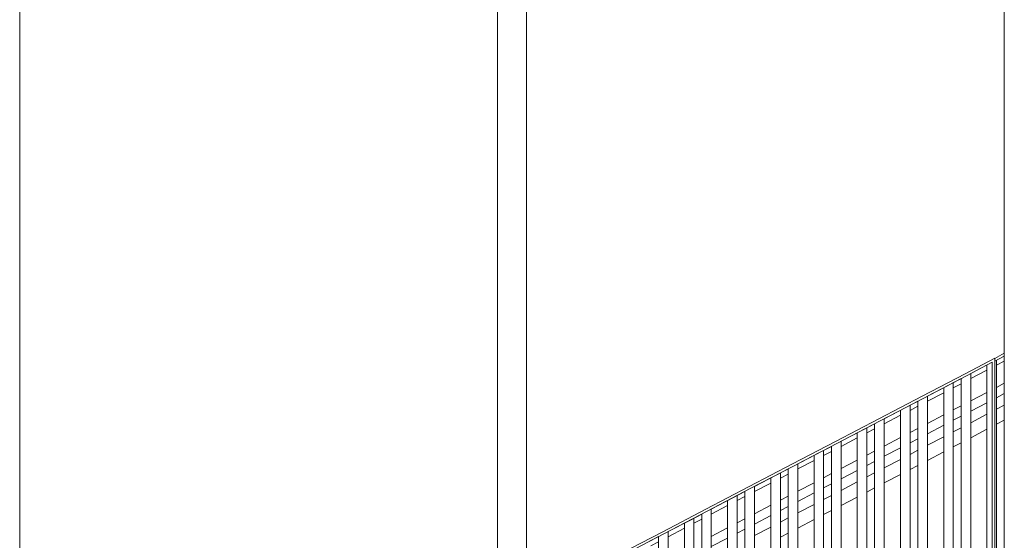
# Model space of a CAD drawing. Header units: millimetres. Extents: x -65 to 293624, y -1905 to 31061.
# Tile 90 of 256: x 50741 to 52791, y 15403 to 16487. Entities that reach past the tile are written whole.
import ezdxf

# ---------------------------------------------------------------- set-up
doc = ezdxf.new("R2010")
doc.units = ezdxf.units.MM
doc.header["$MEASUREMENT"] = 0
for name, color, linetype in [('1244 Fassaadivarustus.AR', 7, 'Continuous'), ('1245 Klaasfassaadid.AR', 7, 'Continuous'), ('1251 Rõdupiirded.AR', 7, 'Continuous'), ('1253 Terrassipostid.AR', 7, 'Continuous')]:
    doc.layers.add(name, color=color, linetype=linetype)

# ---------------------------------------------------------------- blocks, each defined once
blk = doc.blocks.new('Section Element_14_2', base_point=(-38239, 12361.4))
at = {"layer": '1253 Terrassipostid.AR', "color": 7, "linetype": 'Continuous', "lineweight": 13}
blk.add_line((50740.6, 13293.7), (50740.6, 20922.7), dxfattribs=at)
blk = doc.blocks.new('Section Element_15_2', base_point=(-38239, 12361.4))
at = {"layer": '1253 Terrassipostid.AR', "color": 7, "linetype": 'Continuous', "lineweight": 13}
blk.add_line((52790.6, 21072.6), (52790.6, 14365), dxfattribs=at)
blk = doc.blocks.new('Section Element_46_2', base_point=(-38239, 12361.4))
at = {"layer": '1244 Fassaadivarustus.AR', "color": 7, "linetype": 'Continuous', "lineweight": 13}
for p, q in [((52790.6, 15729.8), (52774.4, 15721.3)), ((52754.4, 15710.9), (52720.6, 15693.2)), ((52790.6, 15708.4), (52774.4, 15699.9)), ((52700.6, 15682.8), (52684.4, 15674.3)), ((52754.4, 15689.4), (52720.6, 15671.8)), ((52790.6, 15684.4), (52774.4, 15675.9)), ((52664.4, 15663.8), (52630.6, 15646.2)), ((52754.4, 15665.5), (52720.6, 15647.8)), ((52664.4, 15642.4), (52630.6, 15624.7)), ((52700.6, 15661.3), (52684.4, 15652.9)), ((52790.6, 15652.9), (52774.4, 15644.5)), ((52610.6, 15635.7), (52594.4, 15627.3)), ((52700.6, 15637.3), (52684.4, 15628.9)), ((52754.4, 15634), (52720.6, 15616.3)), ((52574.4, 15616.8), (52540.6, 15599.1)), ((52610.6, 15614.3), (52594.4, 15605.8)), ((52664.4, 15618.4), (52630.6, 15600.7)), ((52700.6, 15605.9), (52684.4, 15597.4)), ((52520.6, 15588.7), (52504.4, 15580.2)), ((52574.4, 15595.4), (52540.6, 15577.7)), ((52610.6, 15590.3), (52594.4, 15581.8)), ((52664.4, 15587), (52630.6, 15569.3)), ((52484.4, 15569.8), (52450.6, 15552.1)), ((52520.6, 15567.2), (52504.4, 15558.8)), ((52574.4, 15571.4), (52540.6, 15553.7)), ((52430.6, 15541.6), (52414.4, 15533.2)), ((52484.4, 15548.3), (52450.6, 15530.6)), ((52520.6, 15543.2), (52504.4, 15534.8)), ((52574.4, 15539.9), (52540.6, 15522.3)), ((52610.6, 15558.8), (52594.4, 15550.4)), ((52394.4, 15522.7), (52360.6, 15505)), ((52430.6, 15520.2), (52414.4, 15511.7)), ((52484.4, 15524.3), (52450.6, 15506.7)), ((52394.4, 15501.3), (52360.6, 15483.6)), ((52520.6, 15511.8), (52504.4, 15503.3)), ((52340.6, 15494.6), (52324.4, 15486.1)), ((52430.6, 15496.2), (52414.4, 15487.7)), ((52484.4, 15492.9), (52450.6, 15475.2)), ((52304.4, 15475.7), (52270.6, 15458)), ((52340.6, 15473.1), (52324.4, 15464.7)), ((52394.4, 15477.3), (52360.6, 15459.6)), ((52430.6, 15464.8), (52414.4, 15456.3)), ((52250.6, 15447.5), (52234.4, 15439.1)), ((52304.4, 15454.2), (52270.6, 15436.6)), ((52340.6, 15449.2), (52324.4, 15440.7)), ((52394.4, 15445.8), (52360.6, 15428.2)), ((52214.4, 15428.6), (52180.6, 15410.9)), ((52250.6, 15426.1), (52234.4, 15417.6)), ((52304.4, 15430.2), (52270.6, 15412.6)), ((52340.6, 15417.7), (52324.4, 15409.2)), ((52214.4, 15407.2), (52180.6, 15389.5))]:
    blk.add_line(p, q, dxfattribs=at)
blk = doc.blocks.new('Section Element_71_2', base_point=(-38239, 12361.4))
at = {"layer": '1245 Klaasfassaadid.AR', "color": 7, "linetype": 'Continuous', "lineweight": 13}
for p, q in [((52790.6, 15776.1), (52774.4, 15767.6)), ((52754.4, 15757.2), (52720.6, 15739.5)), ((52700.6, 15729), (52684.4, 15720.6)), ((52664.4, 15710.1), (52630.6, 15692.4)), ((52574.4, 15663.1), (52540.6, 15645.4)), ((52610.6, 15682), (52594.4, 15673.5)), ((52520.6, 15634.9), (52504.4, 15626.5)), ((52484.4, 15616), (52450.6, 15598.3)), ((52430.6, 15587.9), (52414.4, 15579.4)), ((52394.4, 15569), (52360.6, 15551.3)), ((52340.6, 15540.8), (52324.4, 15532.4)), ((52304.4, 15521.9), (52270.6, 15504.3)), ((52250.6, 15493.8), (52234.4, 15485.3)), ((52214.4, 15474.9), (52180.6, 15457.2)), ((52160.6, 15446.8), (52144.4, 15438.3)), ((52124.4, 15427.8), (52090.6, 15410.2)), ((52070.6, 15399.7), (52054.4, 15391.2)), ((52034.4, 15380.8), (52000.6, 15363.1)), ((51980.6, 15352.7), (51964.4, 15344.2)), ((51944.4, 15333.7), (51910.6, 15316.1)), ((51890.6, 15305.6), (51874.4, 15297.2)), ((51854.4, 15286.7), (51820.6, 15269)), ((51800.6, 15258.6), (51795.6, 15256))]:
    blk.add_line(p, q, dxfattribs=at)
blk = doc.blocks.new('Section Element_334_2', base_point=(-38239, 12361.4))
at = {"layer": '1245 Klaasfassaadid.AR', "color": 7, "linetype": 'Continuous', "lineweight": 13}
for p, q in [((51795.6, 15272.3), (51795.6, 18777.1)), ((51735.6, 15241), (51735.6, 18746))]:
    blk.add_line(p, q, dxfattribs=at)
blk = doc.blocks.new('Section Element_585_2', base_point=(-38239, 12361.4))
at = {"layer": '1251 Rõdupiirded.AR', "color": 7, "linetype": 'Continuous', "lineweight": 13}
for p, q in [((52765.6, 15773.6), (52765.6, 14351.9)), ((52770.6, 15781.9), (52770.6, 14354.5))]:
    blk.add_line(p, q, dxfattribs=at)
blk = doc.blocks.new('Section Element_586_2', base_point=(-38239, 12361.4))
at = {"layer": '1251 Rõdupiirded.AR', "color": 7, "linetype": 'Continuous', "lineweight": 13}
for p, q in [((52720.6, 14328.4), (52720.6, 15750.1)), ((52700.6, 14318), (52700.6, 15739.7))]:
    blk.add_line(p, q, dxfattribs=at)
blk = doc.blocks.new('Section Element_587_2', base_point=(-38239, 12361.4))
at = {"layer": '1251 Rõdupiirded.AR', "color": 7, "linetype": 'Continuous', "lineweight": 13}
for p, q in [((52630.6, 14281.4), (52630.6, 15703.1)), ((52610.6, 14270.9), (52610.6, 15692.6))]:
    blk.add_line(p, q, dxfattribs=at)
blk = doc.blocks.new('Section Element_588_2', base_point=(-38239, 12361.4))
at = {"layer": '1251 Rõdupiirded.AR', "color": 7, "linetype": 'Continuous', "lineweight": 13}
for p, q in [((52520.6, 14223.9), (52520.6, 15645.6)), ((52540.6, 14234.4), (52540.6, 15656))]:
    blk.add_line(p, q, dxfattribs=at)
blk = doc.blocks.new('Section Element_589_2', base_point=(-38239, 12361.4))
at = {"layer": '1251 Rõdupiirded.AR', "color": 7, "linetype": 'Continuous', "lineweight": 13}
for p, q in [((52450.6, 14187.3), (52450.6, 15609)), ((52430.6, 14176.9), (52430.6, 15598.6))]:
    blk.add_line(p, q, dxfattribs=at)
blk = doc.blocks.new('Section Element_590_2', base_point=(-38239, 12361.4))
at = {"layer": '1251 Rõdupiirded.AR', "color": 7, "linetype": 'Continuous', "lineweight": 13}
for p, q in [((52360.6, 14140.3), (52360.6, 15562)), ((52340.6, 14129.8), (52340.6, 15551.5))]:
    blk.add_line(p, q, dxfattribs=at)
blk = doc.blocks.new('Section Element_591_2', base_point=(-38239, 12361.4))
at = {"layer": '1251 Rõdupiirded.AR', "color": 7, "linetype": 'Continuous', "lineweight": 13}
for p, q in [((52250.6, 14082.8), (52250.6, 15504.5)), ((52270.6, 14093.3), (52270.6, 15514.9))]:
    blk.add_line(p, q, dxfattribs=at)
blk = doc.blocks.new('Section Element_592_2', base_point=(-38239, 12361.4))
at = {"layer": '1251 Rõdupiirded.AR', "color": 7, "linetype": 'Continuous', "lineweight": 13}
for p, q in [((52160.6, 14035.8), (52160.6, 15457.5)), ((52180.6, 14046.2), (52180.6, 15467.9))]:
    blk.add_line(p, q, dxfattribs=at)
blk = doc.blocks.new('Section Element_593_2', base_point=(-38239, 12361.4))
at = {"layer": '1251 Rõdupiirded.AR', "color": 7, "linetype": 'Continuous', "lineweight": 13}
for p, q in [((52090.6, 13999.2), (52090.6, 15420.9)), ((52070.6, 13988.7), (52070.6, 15410.4))]:
    blk.add_line(p, q, dxfattribs=at)
blk = doc.blocks.new('Section Element_633_2', base_point=(-38239, 12361.4))
at = {"layer": '1251 Rõdupiirded.AR', "color": 7, "linetype": 'Continuous', "lineweight": 13}
for p, q in [((52214.4, 14876.7), (52214.4, 15485.5)), ((52234.4, 14887.2), (52234.4, 15496)), ((52214.4, 14651), (52214.4, 14809)), ((52234.4, 14661.5), (52234.4, 14819.5)), ((52214.4, 14063.9), (52214.4, 14583.3)), ((52234.4, 14074.3), (52234.4, 14593.8))]:
    blk.add_line(p, q, dxfattribs=at)
blk = doc.blocks.new('Section Element_669_2', base_point=(-38239, 12361.4))
at = {"layer": '1251 Rõdupiirded.AR', "color": 7, "linetype": 'Continuous', "lineweight": 13}
for p, q in [((52754.4, 15158.9), (52754.4, 15767.7)), ((52774.4, 15169.4), (52774.4, 15778.2)), ((52754.4, 14933.2), (52754.4, 15091.2)), ((52774.4, 14943.7), (52774.4, 15101.7)), ((52754.4, 14346.1), (52754.4, 14865.5)), ((52774.4, 14356.5), (52774.4, 14876))]:
    blk.add_line(p, q, dxfattribs=at)
blk = doc.blocks.new('Section Element_670_2', base_point=(-38239, 12361.4))
at = {"layer": '1251 Rõdupiirded.AR', "color": 7, "linetype": 'Continuous', "lineweight": 13}
for p, q in [((52124.4, 14829.7), (52124.4, 15438.5)), ((52144.4, 14840.1), (52144.4, 15449)), ((52124.4, 14604), (52124.4, 14762)), ((52144.4, 14614.5), (52144.4, 14772.4)), ((52124.4, 14016.9), (52124.4, 14536.3)), ((52144.4, 14027.3), (52144.4, 14546.8))]:
    blk.add_line(p, q, dxfattribs=at)
blk = doc.blocks.new('Section Element_846_2', base_point=(-38239, 12361.4))
at = {"layer": '1251 Rõdupiirded.AR', "color": 7, "linetype": 'Continuous', "lineweight": 13}
for p, q in [((52770.6, 15781.8), (52790.6, 15792.3)), ((52770.6, 15776.2), (52790.6, 15786.7))]:
    blk.add_line(p, q, dxfattribs=at)
blk = doc.blocks.new('Section Element_847_2', base_point=(-38239, 12361.4))
at = {"layer": '1251 Rõdupiirded.AR', "color": 7, "linetype": 'Continuous', "lineweight": 13}
for p, q in [((52720.6, 15750.1), (52765.6, 15773.6)), ((52675.6, 15726.5), (52700.6, 15739.6))]:
    blk.add_line(p, q, dxfattribs=at)
blk = doc.blocks.new('Section Element_848_2', base_point=(-38239, 12361.4))
at = {"layer": '1251 Rõdupiirded.AR', "color": 7, "linetype": 'Continuous', "lineweight": 13}
for p, q in [((52684.4, 15122.3), (52684.4, 15731.2)), ((52664.4, 15111.9), (52664.4, 15720.7)), ((52684.4, 14896.7), (52684.4, 15054.6)), ((52664.4, 14886.2), (52664.4, 15044.2)), ((52684.4, 14309.5), (52684.4, 14829)), ((52664.4, 14299.1), (52664.4, 14818.5))]:
    blk.add_line(p, q, dxfattribs=at)
blk = doc.blocks.new('Section Element_849_2', base_point=(-38239, 12361.4))
at = {"layer": '1251 Rõdupiirded.AR', "color": 7, "linetype": 'Continuous', "lineweight": 13}
for p, q in [((52630.6, 15703), (52675.6, 15726.5)), ((52585.6, 15679.5), (52610.6, 15692.6))]:
    blk.add_line(p, q, dxfattribs=at)
blk = doc.blocks.new('Section Element_850_2', base_point=(-38239, 12361.4))
at = {"layer": '1251 Rõdupiirded.AR', "color": 7, "linetype": 'Continuous', "lineweight": 13}
for p, q in [((52594.4, 15075.3), (52594.4, 15684.1)), ((52574.4, 15064.8), (52574.4, 15673.7)), ((52594.4, 14849.6), (52594.4, 15007.6)), ((52574.4, 14839.2), (52574.4, 14997.1)), ((52594.4, 14262.5), (52594.4, 14781.9)), ((52574.4, 14252), (52574.4, 14771.5))]:
    blk.add_line(p, q, dxfattribs=at)
blk = doc.blocks.new('Section Element_851_2', base_point=(-38239, 12361.4))
at = {"layer": '1251 Rõdupiirded.AR', "color": 7, "linetype": 'Continuous', "lineweight": 13}
for p, q in [((52540.6, 15656), (52585.6, 15679.5)), ((52495.6, 15632.5), (52520.6, 15645.6))]:
    blk.add_line(p, q, dxfattribs=at)
blk = doc.blocks.new('Section Element_852_2', base_point=(-38239, 12361.4))
at = {"layer": '1251 Rõdupiirded.AR', "color": 7, "linetype": 'Continuous', "lineweight": 13}
for p, q in [((52484.4, 15017.8), (52484.4, 15626.6)), ((52504.4, 15028.3), (52504.4, 15637.1)), ((52484.4, 14792.1), (52484.4, 14950.1)), ((52504.4, 14802.6), (52504.4, 14960.6)), ((52484.4, 14205), (52484.4, 14724.4)), ((52504.4, 14215.4), (52504.4, 14734.9))]:
    blk.add_line(p, q, dxfattribs=at)
blk = doc.blocks.new('Section Element_853_2', base_point=(-38239, 12361.4))
at = {"layer": '1251 Rõdupiirded.AR', "color": 7, "linetype": 'Continuous', "lineweight": 13}
for p, q in [((52450.6, 15609), (52495.6, 15632.5)), ((52405.6, 15585.4), (52430.6, 15598.5))]:
    blk.add_line(p, q, dxfattribs=at)
blk = doc.blocks.new('Section Element_854_2', base_point=(-38239, 12361.4))
at = {"layer": '1251 Rõdupiirded.AR', "color": 7, "linetype": 'Continuous', "lineweight": 13}
for p, q in [((52414.4, 14981.2), (52414.4, 15590.1)), ((52394.4, 14970.8), (52394.4, 15579.6)), ((52414.4, 14755.6), (52414.4, 14913.5)), ((52394.4, 14745.1), (52394.4, 14903.1)), ((52414.4, 14168.4), (52414.4, 14687.9)), ((52394.4, 14158), (52394.4, 14677.4))]:
    blk.add_line(p, q, dxfattribs=at)
blk = doc.blocks.new('Section Element_855_2', base_point=(-38239, 12361.4))
at = {"layer": '1251 Rõdupiirded.AR', "color": 7, "linetype": 'Continuous', "lineweight": 13}
for p, q in [((52360.6, 15561.9), (52405.6, 15585.4)), ((52315.6, 15538.4), (52340.6, 15551.5))]:
    blk.add_line(p, q, dxfattribs=at)
blk = doc.blocks.new('Section Element_856_2', base_point=(-38239, 12361.4))
at = {"layer": '1251 Rõdupiirded.AR', "color": 7, "linetype": 'Continuous', "lineweight": 13}
for p, q in [((52324.4, 14934.2), (52324.4, 15543)), ((52304.4, 14923.7), (52304.4, 15532.6)), ((52324.4, 14708.5), (52324.4, 14866.5)), ((52304.4, 14698.1), (52304.4, 14856)), ((52324.4, 14121.4), (52324.4, 14640.8)), ((52304.4, 14110.9), (52304.4, 14630.4))]:
    blk.add_line(p, q, dxfattribs=at)
blk = doc.blocks.new('Section Element_857_2', base_point=(-38239, 12361.4))
at = {"layer": '1251 Rõdupiirded.AR', "color": 7, "linetype": 'Continuous', "lineweight": 13}
for p, q in [((52270.6, 15514.9), (52315.6, 15538.4)), ((52225.6, 15491.4), (52250.6, 15504.5))]:
    blk.add_line(p, q, dxfattribs=at)
blk = doc.blocks.new('Section Element_858_2', base_point=(-38239, 12361.4))
at = {"layer": '1251 Rõdupiirded.AR', "color": 7, "linetype": 'Continuous', "lineweight": 13}
for p, q in [((52180.6, 15467.9), (52225.6, 15491.4)), ((52135.6, 15444.3), (52160.6, 15457.4))]:
    blk.add_line(p, q, dxfattribs=at)
blk = doc.blocks.new('Section Element_859_2', base_point=(-38239, 12361.4))
at = {"layer": '1251 Rõdupiirded.AR', "color": 7, "linetype": 'Continuous', "lineweight": 13}
for p, q in [((52090.6, 15420.8), (52135.6, 15444.3)), ((52045.6, 15397.3), (52070.6, 15410.4))]:
    blk.add_line(p, q, dxfattribs=at)
blk = doc.blocks.new('Section Element_878_2', base_point=(-38239, 12361.4))
at = {"layer": '1251 Rõdupiirded.AR', "color": 7, "linetype": 'Continuous', "lineweight": 13}
for p, q in [((52709.4, 15749.9), (52770.6, 15781.9)), ((52711.8, 15745.5), (52765.6, 15773.6))]:
    blk.add_line(p, q, dxfattribs=at)
blk = doc.blocks.new('Section Element_879_2', base_point=(-38239, 12361.4))
at = {"layer": '1251 Rõdupiirded.AR', "color": 7, "linetype": 'Continuous', "lineweight": 13}
for p, q in [((52619.4, 15702.9), (52709.4, 15749.9)), ((52621.8, 15698.4), (52711.8, 15745.5))]:
    blk.add_line(p, q, dxfattribs=at)
blk = doc.blocks.new('Section Element_880_2', base_point=(-38239, 12361.4))
at = {"layer": '1251 Rõdupiirded.AR', "color": 7, "linetype": 'Continuous', "lineweight": 13}
for p, q in [((52529.4, 15655.8), (52619.4, 15702.9)), ((52531.8, 15651.4), (52621.8, 15698.4))]:
    blk.add_line(p, q, dxfattribs=at)
blk = doc.blocks.new('Section Element_881_2', base_point=(-38239, 12361.4))
at = {"layer": '1251 Rõdupiirded.AR', "color": 7, "linetype": 'Continuous', "lineweight": 13}
for p, q in [((52439.4, 15608.8), (52529.4, 15655.8)), ((52441.8, 15604.4), (52531.8, 15651.4))]:
    blk.add_line(p, q, dxfattribs=at)
blk = doc.blocks.new('Section Element_882_2', base_point=(-38239, 12361.4))
at = {"layer": '1251 Rõdupiirded.AR', "color": 7, "linetype": 'Continuous', "lineweight": 13}
for p, q in [((52349.4, 15561.8), (52439.4, 15608.8)), ((52351.8, 15557.3), (52441.8, 15604.4))]:
    blk.add_line(p, q, dxfattribs=at)
blk = doc.blocks.new('Section Element_883_2', base_point=(-38239, 12361.4))
at = {"layer": '1251 Rõdupiirded.AR', "color": 7, "linetype": 'Continuous', "lineweight": 13}
for p, q in [((52259.4, 15514.7), (52349.4, 15561.8)), ((52261.8, 15510.3), (52351.8, 15557.3))]:
    blk.add_line(p, q, dxfattribs=at)
blk = doc.blocks.new('Section Element_884_2', base_point=(-38239, 12361.4))
at = {"layer": '1251 Rõdupiirded.AR', "color": 7, "linetype": 'Continuous', "lineweight": 13}
for p, q in [((52169.4, 15467.7), (52259.4, 15514.7)), ((52171.8, 15463.3), (52261.8, 15510.3))]:
    blk.add_line(p, q, dxfattribs=at)
blk = doc.blocks.new('Section Element_885_2', base_point=(-38239, 12361.4))
at = {"layer": '1251 Rõdupiirded.AR', "color": 7, "linetype": 'Continuous', "lineweight": 13}
for p, q in [((52079.4, 15420.7), (52169.4, 15467.7)), ((52081.8, 15416.2), (52171.8, 15463.3))]:
    blk.add_line(p, q, dxfattribs=at)
blk = doc.blocks.new('Section Element_886_2', base_point=(-38239, 12361.4))
at = {"layer": '1251 Rõdupiirded.AR', "color": 7, "linetype": 'Continuous', "lineweight": 13}
for p, q in [((51989.4, 15373.6), (52079.4, 15420.7)), ((51991.8, 15369.2), (52081.8, 15416.2))]:
    blk.add_line(p, q, dxfattribs=at)

msp = doc.modelspace()

# ---------------------------------------------------------------- block references
at = {"layer": '1244 Fassaadivarustus.AR', "lineweight": 0}
msp.add_blockref('Section Element_46_2', (-38239, 12361.4), dxfattribs=at)
at = {"layer": '1245 Klaasfassaadid.AR', "lineweight": 0}
for name in ['Section Element_334_2', 'Section Element_71_2']:
    msp.add_blockref(name, (-38239, 12361.4), dxfattribs=at)
at = {"layer": '1251 Rõdupiirded.AR', "lineweight": 0}
for name in ['Section Element_846_2', 'Section Element_847_2', 'Section Element_878_2', 'Section Element_669_2', 'Section Element_585_2', 'Section Element_879_2', 'Section Element_586_2', 'Section Element_849_2', 'Section Element_848_2', 'Section Element_587_2', 'Section Element_880_2', 'Section Element_850_2', 'Section Element_851_2', 'Section Element_881_2', 'Section Element_588_2', 'Section Element_853_2', 'Section Element_852_2', 'Section Element_882_2', 'Section Element_589_2', 'Section Element_855_2', 'Section Element_854_2', 'Section Element_883_2', 'Section Element_590_2', 'Section Element_856_2', 'Section Element_857_2', 'Section Element_884_2', 'Section Element_591_2', 'Section Element_858_2', 'Section Element_633_2', 'Section Element_885_2', 'Section Element_592_2', 'Section Element_859_2', 'Section Element_670_2', 'Section Element_886_2', 'Section Element_593_2']:
    msp.add_blockref(name, (-38239, 12361.4), dxfattribs=at)
at = {"layer": '1253 Terrassipostid.AR', "lineweight": 0}
for name in ['Section Element_15_2', 'Section Element_14_2']:
    msp.add_blockref(name, (-38239, 12361.4), dxfattribs=at)

doc.saveas('drawing.dxf')
